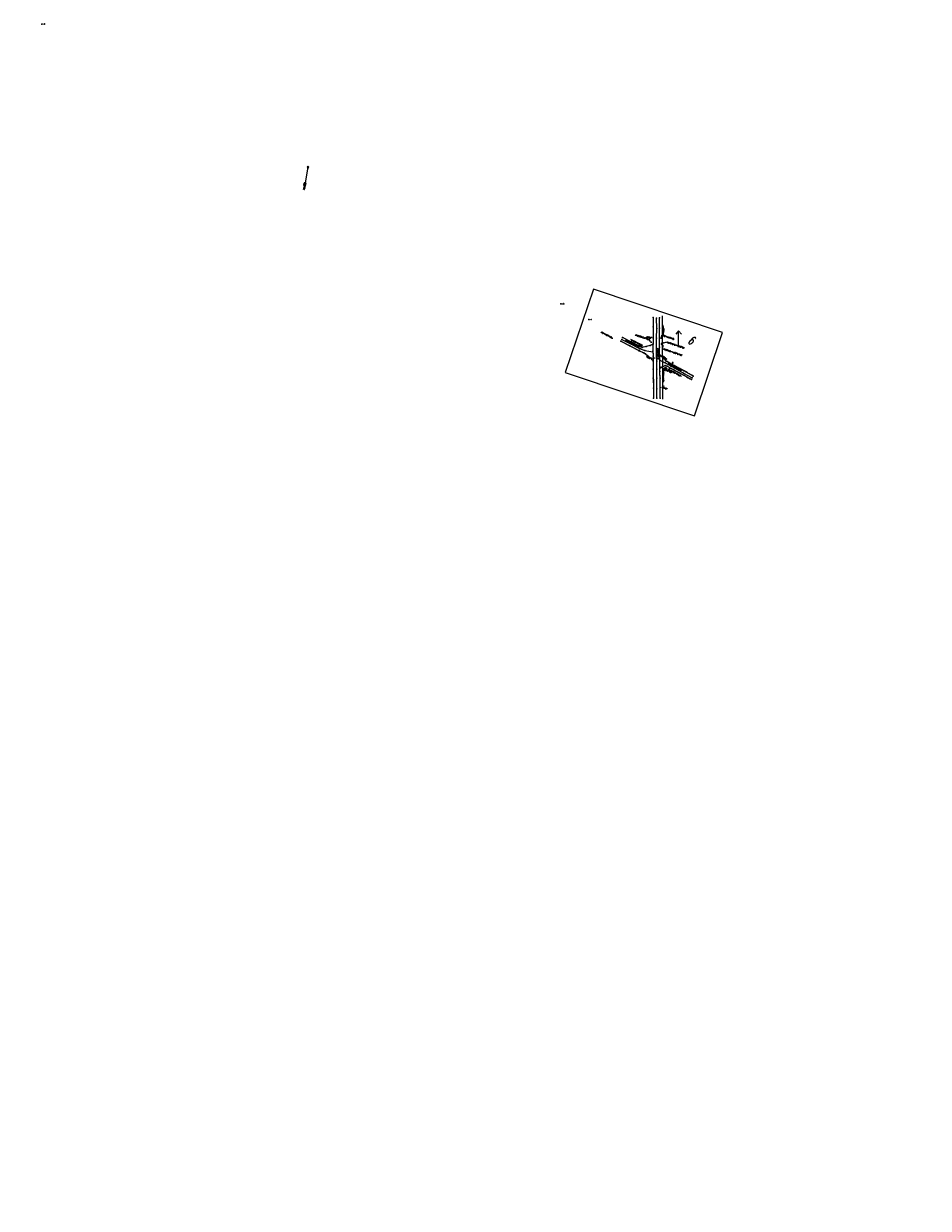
# Model space of a CAD drawing. Extents: x 0 to 213038, y 0 to 462006.
# Tile 19 of 106: x 195505 to 197762, y 401120 to 404078. Entities that reach past the tile are written whole.
import ezdxf
from ezdxf import colors
from ezdxf.entities.mleader import LeaderData, LeaderLine
from ezdxf.enums import TextEntityAlignment as Align
from ezdxf.math import Vec2, Vec3

# ---------------------------------------------------------------- set-up
doc = ezdxf.new("R2010")
doc.units = 0
doc.header["$LTSCALE"] = 20
doc.header["$MEASUREMENT"] = 0
doc.linetypes.add('PV_X_EP', pattern=[0.27, 0.22, -0.05])
doc.layers.get('0').update_dxf_attribs({"linetype": 'CONTINUOUS'})
for name, color, linetype in [('DT_X_BREAK_LINE', 4, 'CONTINUOUS'), ('OFFSTA_LEAD', 7, 'CONTINUOUS'), ('OFFSTA_TEXT', 7, 'CONTINUOUS'), ('PNTDESC', 3, 'CONTINUOUS'), ('PNTELEV', 5, 'CONTINUOUS'), ('PNTNO', 7, 'CONTINUOUS'), ('PNTS', 3, 'CONTINUOUS'), ('PNTS_Bellville Topo', 1, 'CONTINUOUS'), ('PNTS_Butler Topo', 1, 'CONTINUOUS'), ('PNTS_DTU-7-22-2025', 1, 'CONTINUOUS'), ('PNTS_TBC-7-16-2025', 1, 'CONTINUOUS'), ('PV_X_EOP', 240, 'PV_X_EP'), ('RD_X_BLOCKS', 1, 'CONTINUOUS'), ('RW_X_TEXT', 9, 'CONTINUOUS'), ('SC_SCRATCH-6', 6, 'CONTINUOUS'), ('SN_X_BLOCKS', 94, 'CONTINUOUS'), ('SN_X_TEXT', 2, 'CONTINUOUS'), ('SV_P_BLOCKS', 50, 'CONTINUOUS'), ('SV_X_CENTER_PAVT', 2, 'CONTINUOUS'), ('SV_X_MISC_BLOCKS', 2, 'CONTINUOUS'), ('SV_X_MON_BLOCKS_FOUNDMARK', 7, 'CONTINUOUS'), ('UT_X_TELE_BLOCKS', 32, 'CONTINUOUS'), ('UT_X_TELE_PER_PLANS', 32, 'UT_X_TELEPHONE'), ('UT_X_TELE_TEXT', 32, 'CONTINUOUS'), ('VG_X_BLOCKS', 94, 'CONTINUOUS'), ('VG_X_TEXT', 94, 'CONTINUOUS')]:
    doc.layers.add(name, color=color, linetype=linetype)
doc.layers.add('SC_SCRATCH-5', color=5, linetype='CONTINUOUS', plot=False)
doc.styles.add('HY-278-M1|ROMANS', font='ROMANS.SHX')
doc.styles.add('LINETYPE', font='romans.shx', dxfattribs={"width": 0.9})
doc.styles.add('PTXT', font='TXT')
doc.styles.add('romans', font='romans.shx', dxfattribs={"width": 0.75, "oblique": 22.5})
doc.linetypes.add('UT_X_TELEPHONE', pattern='A,0.3,-0.13,0.3,-0.13,0.3,-0.13,0.3,-0.13,0.3,["T",LINETYPE,S=0.1,R=0,X=0.062,Y=-0.05],-0.2', length=2.22)
doc.dimstyles.new('20 Scale Prop', dxfattribs={"dimscale": 20, "dimtxt": 0.14, "dimasz": 0.12, "dimexe": 0.05, "dimexo": 0.05, "dimgap": 0.05, "dimtad": 1, "dimzin": 0, "dimdsep": 46, "dimtxsty": 'romans', "dimcen": 0, "dimdle": 0.1, "dimclrd": 1, "dimclre": 1, "dimclrt": 7, "dimaunit": 1, "dimadec": 4, "dimazin": 0, "dimtfac": 1, "dimtmove": 0, "dimatfit": 1, "dimfxl": 1, "dimtvp": 1, "dimtolj": 1, "dimtzin": 0, "dimarcsym": 0})

# ---------------------------------------------------------------- blocks, each defined once
blk = doc.blocks.new('SRVPNO1')
at = {"layer": 'PNTDESC', "style": 'PTXT'}
blk.add_attdef('DESC2', text='', height=1, dxfattribs=at).set_placement((0, -1.75), align=Align.CENTER)
at = {"layer": 'PNTELEV', "style": 'PTXT'}
blk.add_attdef('ELEV2', (1.5, -0.5), '', height=1, dxfattribs=at)
at = {"layer": 'PNTNO', "style": 'PTXT'}
blk.add_attdef('PT#', text='', height=1, dxfattribs=at).set_placement((0, 0.75), align=Align.CENTER)
blk = doc.blocks.new('MNAIL')
at = {"color": 9, "flags": 128}
for points in [[(0.07, -0.04), (0.07, 0.04), (0.1, -0.04), (0.12, 0.04), (0.12, -0.04)], [(0.19, -0.04), (0.19, 0.04), (0.23, -0.04), (0.23, 0.04)], [(0.34, 0.04), (0.3, 0.04), (0.3, -0.04)], [(0.3, 0), (0.33, 0)], [(0.16, -0.03), (0.16, -0.03), (0.16, -0.03), (0.17, -0.03), (0.17, -0.04), (0.16, -0.04), (0.16, -0.04), (0.16, -0.04), (0.16, -0.04), (0.16, -0.04), (0.16, -0.03), (0.16, -0.03), (0.16, -0.03)], [(0.27, -0.03), (0.27, -0.03), (0.28, -0.03), (0.28, -0.03), (0.28, -0.04), (0.28, -0.04), (0.27, -0.04), (0.27, -0.04), (0.27, -0.04), (0.27, -0.04), (0.27, -0.03), (0.27, -0.03), (0.27, -0.03)], [(0.38, -0.03), (0.38, -0.03), (0.38, -0.03), (0.38, -0.03), (0.38, -0.04), (0.38, -0.04), (0.38, -0.04), (0.38, -0.04), (0.38, -0.04), (0.38, -0.04), (0.38, -0.03), (0.38, -0.03), (0.38, -0.03)]]:
    blk.add_lwpolyline(points, dxfattribs=at)
at = {"color": 9}
blk.add_circle((0, 0), 0.0249, dxfattribs=at)
blk = doc.blocks.new('MNAILS')
h = blk.add_hatch(color=256)
edge = h.paths.add_edge_path()
edge.add_arc((0, 0), 0.0249, 0, 360)
at = {"flags": 128}
for points in [[(0.1, -0.04), (0.1, 0.04), (0.13, -0.04), (0.15, 0.04), (0.15, -0.04)], [(0.22, -0.04), (0.22, 0.04), (0.26, -0.04), (0.26, 0.04)], [(0.37, 0.03), (0.37, 0.04), (0.37, 0.04), (0.36, 0.04), (0.36, 0.04), (0.35, 0.04), (0.35, 0.04), (0.34, 0.04), (0.34, 0.03), (0.33, 0.03), (0.33, 0.02), (0.33, 0.02), (0.33, 0.02), (0.34, 0.01), (0.37, -0.01), (0.37, -0.01), (0.37, -0.01), (0.37, -0.02), (0.37, -0.02), (0.37, -0.02), (0.37, -0.03), (0.37, -0.03), (0.37, -0.03), (0.37, -0.03), (0.37, -0.04), (0.37, -0.04), (0.36, -0.04), (0.36, -0.04), (0.36, -0.04), (0.35, -0.04), (0.35, -0.04), (0.34, -0.03), (0.33, -0.03)], [(0.19, -0.03), (0.2, -0.03), (0.2, -0.03), (0.2, -0.03), (0.2, -0.04), (0.2, -0.04), (0.2, -0.04), (0.19, -0.04), (0.19, -0.04), (0.19, -0.04), (0.19, -0.03), (0.19, -0.03), (0.19, -0.03)], [(0.3, -0.03), (0.31, -0.03), (0.31, -0.03), (0.31, -0.03), (0.31, -0.04), (0.31, -0.04), (0.31, -0.04), (0.3, -0.04), (0.3, -0.04), (0.3, -0.04), (0.3, -0.03), (0.3, -0.03), (0.3, -0.03)], [(0.41, -0.03), (0.42, -0.03), (0.42, -0.03), (0.42, -0.03), (0.42, -0.04), (0.42, -0.04), (0.42, -0.04), (0.41, -0.04), (0.41, -0.04), (0.41, -0.04), (0.41, -0.03), (0.41, -0.03), (0.41, -0.03)]]:
    blk.add_lwpolyline(points, dxfattribs=at)
blk = doc.blocks.new('TREE')
blk.add_lwpolyline([(-0.11, 0.02, 1.488178), (-0.05, -0.11, 1.135371), (0.12, -0.07, 1.216492), (0.12, 0.07, 1.204588), (0.01, 0.12, 1.326676), (-0.08, 0.1, 1.740436), (-0.11, 0.02)], format="xyb", close=True)
blk.add_circle((0, 0), 0.009)
blk = doc.blocks.new('SGN1P')
for p, q in [((0, 0), (-0.08, 0)), ((0, 0.08), (0, -0.08))]:
    blk.add_line(p, q)
blk = doc.blocks.new('TPED')
for p, q in [((-0.0325, 0.05), (0.0325, 0.05)), ((0, -0.05), (0, 0.05))]:
    blk.add_line(p, q)
at = {"flags": 128}
for points in [[(-0.02, 0.075), (-0.075, 0.075), (-0.075, 0.02)], [(0.075, 0.02), (0.075, 0.075), (0.02, 0.075)], [(-0.075, -0.02), (-0.075, -0.075), (-0.02, -0.075)], [(0.02, -0.075), (0.075, -0.075), (0.075, -0.02)]]:
    blk.add_lwpolyline(points, dxfattribs=at)
blk.add_point((0, 0))
blk = doc.blocks.new('TELP')
at = {"color": 32}
for p, q in [((0.11, 0.18), (0.02, 0.03)), ((0.05, 0.18), (0.17, 0.18))]:
    blk.add_line(p, q, dxfattribs=at)
blk.add_lwpolyline([(-0.02, -0.03), (-0.07, -0.12)], dxfattribs=at)
blk.add_circle((0, 0), 0.0391, dxfattribs=at)
blk = doc.blocks.new('POST')
at = {"color": 32, "lineweight": -2}
for p, q in [((0, 0.07), (-0.06, 0.04)), ((-0.06, 0.04), (-0.06, -0.04)), ((0.06, 0.04), (0, 0.07)), ((0.06, -0.04), (0.06, 0.04)), ((-0.06, -0.04), (0, -0.08)), ((0, -0.08), (0.06, -0.04))]:
    blk.add_line(p, q, dxfattribs=at)
blk = doc.blocks.new('MONBX')
at = {"flags": 128}
for points in [[(-0.08, 0.02), (-0.08, 0.08), (-0.02, 0.08)], [(-0.04, -0.05), (-0.04, 0.05), (0, -0.05), (0.04, 0.05), (0.04, -0.05)], [(0.02, 0.08), (0.08, 0.08), (0.08, 0.02)], [(-0.02, -0.08), (-0.08, -0.08), (-0.08, -0.02)], [(0.08, -0.02), (0.08, -0.08), (0.02, -0.08)]]:
    blk.add_lwpolyline(points, dxfattribs=at)

msp = doc.modelspace()

# ---------------------------------------------------------------- linework, layer by layer
at = {"layer": 'DT_X_BREAK_LINE'}
for points in [[(197075.8, 403344, 1104.8), (197075.6, 403321.1, 1105), (197076.1, 403292.6, 1105.3), (197076.2, 403280.5, 1105.4), (197075.2, 403276, 1105.4), (197075.3, 403260.2, 1105.5), (197075.6, 403247.8, 1105.6), (197075.9, 403235.6, 1105.4), (197076.2, 403215, 1104.9), (197076.2, 403192.5, 1104.6), (197076.6, 403167.7, 1104.1), (197076.8, 403142.6, 1104.2)], [(197092.9, 403143, 1104.2), (197092.9, 403169.8, 1104.4), (197092.9, 403193.2, 1104.9), (197092.8, 403209.5, 1105), (197092.8, 403222.1, 1105.2), (197092.6, 403236.9, 1105.5), (197092.4, 403246.7, 1105.4), (197092, 403252.4, 1105.4), (197091.9, 403270.3, 1105.3), (197091.9, 403293.1, 1105.4), (197091.9, 403317.5, 1105.2), (197092, 403343.2, 1105.1)], [(196995.3, 403285.3, 1106.1), (197017.9, 403273.5, 1105.9), (197039.8, 403262.4, 1105.7), (197052.5, 403255.9, 1105.5), (197056.3, 403253.5, 1105.5), (197062.2, 403249, 1105.4), (197068.2, 403243.7, 1105.3), (197075.8, 403236, 1105.3)], [(197075.6, 403277.8, 1105.3), (197068.2, 403274.3, 1105.3), (197058.3, 403271.6, 1105.5), (197048.2, 403269.9, 1105.6), (197043.3, 403271.8, 1105.7), (197022.1, 403282.7, 1105.8), (196999.3, 403294.4, 1106)], [(197175.9, 403198.3, 1105.7), (197152.5, 403211.5, 1105.6), (197131.9, 403222.8, 1105.6), (197118.4, 403229.9, 1105.6), (197108.2, 403235.5, 1105.5), (197105.4, 403238.4, 1105.5), (197099.7, 403244, 1105.4), (197092.8, 403251.2, 1105.3)], [(197092.8, 403217.8, 1104.9), (197097.1, 403220.5, 1105.1), (197105.4, 403224.8, 1105.4), (197110.7, 403223, 1105.5), (197127.6, 403213.8, 1105.7), (197152.1, 403200.2, 1105.8), (197171.3, 403189.7, 1105.8)]]:
    msp.add_polyline3d(points, dxfattribs=at)
at = {"layer": 'PNTS'}
for p in [(196973.7, 403293.1, 1106.1), (197047.8, 403274.6, 1105.4), (197071, 403282.7, 1106.9), (197095.8, 403292.8, 1106.8), (197098.4, 403279, 1105.4), (197065.7, 403242.5, 1105.5), (197100.7, 403247.3, 1105.5), (197099.4, 403218.3, 1106.6), (197114.9, 403214.1, 1104.1)]:
    msp.add_point(p, dxfattribs=at)
at = {"layer": 'PNTS_Bellville Topo'}
for p in [(195550.7, 404077.2, 1111.8), (195550.8, 404077.2, 1111.7), (195550.8, 404077.2, 1111.8)]:
    msp.add_point(p, dxfattribs=at)
at = {"layer": 'PNTS_Butler Topo'}
for p in [(196845.5, 403378.7, 1106.4), (196845.5, 403378.7, 1106.3), (196845.5, 403378.7, 1106.3), (196915.3, 403339, 1106.4), (197075.8, 403344, 1104.8), (197084.5, 403342.6, 1105.2), (197092, 403343.2, 1105.1), (197075.6, 403321.1, 1105), (197084.6, 403316.8, 1105.4), (197091.9, 403317.5, 1105.2), (196995.3, 403285.3, 1106.1), (196997.3, 403289.8, 1106.1), (196999.3, 403294.4, 1106), (197017.8, 403279.1, 1105.9), (197017.9, 403273.5, 1105.9), (197022.1, 403282.7, 1105.8), (197043.3, 403271.8, 1105.7), (197058.3, 403271.6, 1105.5), (197068.2, 403274.3, 1105.3), (197075.2, 403276, 1105.4), (197075.6, 403277.8, 1105.3), (197076.1, 403292.6, 1105.3), (197076.2, 403280.5, 1105.4), (197084.4, 403292.8, 1105.7), (197091.9, 403293.1, 1105.4), (197091.9, 403270.3, 1105.3), (197039.8, 403262.4, 1105.7), (197041.7, 403267, 1105.7), (197048.2, 403269.9, 1105.6), (197052.5, 403255.9, 1105.5), (197055.3, 403261.8, 1105.6), (197056.3, 403253.5, 1105.5), (197062.2, 403249, 1105.4), (197068.2, 403243.7, 1105.3), (197071.1, 403243.1, 1105.4), (197071.1, 403243.1, 1105.4), (197071.1, 403243.1, 1105.4), (197074.8, 403258.3, 1105.5), (197075.3, 403260.2, 1105.5), (197075.6, 403247.8, 1105.6), (197084.4, 403267.8, 1105.8), (197084.4, 403249.1, 1105.6), (197092, 403252.4, 1105.4), (197092.4, 403246.7, 1105.4), (197092.8, 403251.2, 1105.3), (197099.7, 403244, 1105.4), (197075.8, 403236, 1105.3), (197075.9, 403235.6, 1105.4), (197076.2, 403215, 1104.9), (197084.8, 403235.2, 1105.5), (197084.8, 403215.1, 1105.2), (197092.6, 403238, 1105.5), (197092.6, 403236.9, 1105.5), (197092.8, 403222.1, 1105.2), (197092.8, 403217.8, 1104.9), (197097.1, 403220.5, 1105.1), (197105.4, 403238.4, 1105.5), (197105.4, 403224.8, 1105.4), (197106, 403230.9, 1105.5), (197106.8, 403215.8, 1105.8), (197108.2, 403235.5, 1105.5), (197110.7, 403223, 1105.5), (197118.4, 403229.9, 1105.6), (197127.6, 403213.8, 1105.7), (197129.9, 403218.1, 1105.7), (197131.9, 403222.8, 1105.6), (197152.5, 403211.5, 1105.6), (197076.2, 403192.5, 1104.6), (197085, 403192.8, 1104.9), (197092.8, 403209.5, 1105), (197092.9, 403193.2, 1104.9), (197151.9, 403205.7, 1105.8), (197152.1, 403200.2, 1105.8), (197171.3, 403189.7, 1105.8), (197173.3, 403194.1, 1105.8), (197175.9, 403198.3, 1105.7), (197076.6, 403167.7, 1104.1), (197085.1, 403166.5, 1104.4), (197092.9, 403169.8, 1104.4), (197076.8, 403142.6, 1104.2), (197085.3, 403143.1, 1104.4), (197092.9, 403143, 1104.2)]:
    msp.add_point(p, dxfattribs=at)
at = {"layer": 'PNTS_DTU-7-22-2025'}
msp.add_point((197098.8, 403170.3, 1103.9), dxfattribs=at)
at = {"layer": 'PNTS_TBC-7-16-2025'}
for p in [(197068.8, 403292.5), (197097.5, 403278.7)]:
    msp.add_point(p, dxfattribs=at)
at = {"layer": 'PV_X_EOP', "flags": 128}
for points in [[(197075.8, 403344), (197075.6, 403321.1), (197076.1, 403292.6), (197076.2, 403280.5), (197075.2, 403276), (197075.3, 403260.2), (197075.6, 403247.8), (197075.9, 403235.6), (197076.2, 403215), (197076.2, 403192.5), (197076.6, 403167.7), (197076.8, 403142.6)], [(197092.9, 403143), (197092.9, 403169.8), (197092.9, 403193.2), (197092.8, 403209.5), (197092.8, 403222.1), (197092.6, 403236.9), (197092.4, 403246.7), (197092, 403252.4), (197091.9, 403270.3), (197091.9, 403293.1), (197091.9, 403317.5), (197092, 403343.2)], [(196995.3, 403285.3), (197017.9, 403273.5), (197039.8, 403262.4), (197052.5, 403255.9), (197056.3, 403253.5), (197062.2, 403249), (197068.2, 403243.7), (197075.9, 403235.9)], [(197075.6, 403277.8), (197068.2, 403274.3), (197058.3, 403271.6), (197048.2, 403269.9), (197043.3, 403271.8), (197022.1, 403282.7), (196999.3, 403294.4)], [(197175.9, 403198.3), (197152.5, 403211.5), (197131.9, 403222.8), (197118.4, 403229.9), (197108.2, 403235.5), (197105.4, 403238.4), (197099.7, 403244), (197092.1, 403251.9)], [(197092.8, 403217.7), (197097.1, 403220.5), (197105.4, 403224.8), (197110.7, 403223), (197127.6, 403213.8), (197152.1, 403200.2), (197171.3, 403189.7)]]:
    msp.add_lwpolyline(points, dxfattribs=at)
at = {"layer": 'RD_X_BLOCKS'}
for centre in [(197043.5, 403267.3), (197119.9, 403222.8)]:
    msp.add_circle(centre, 0.5, dxfattribs=at)
at = {"layer": 'SC_SCRATCH-5'}
msp.add_lwpolyline([(197248.9, 403307.1), (196926.6, 403415.3), (196856.6, 403206.7), (197178.9, 403098.5), (197248.9, 403307.1)], close=True, dxfattribs=at)
at = {"layer": 'SC_SCRATCH-6'}
msp.add_line((197139.4, 403270.2), (197139.4, 403311.1), dxfattribs=at)
for points in [[(197139.4, 403311.1), (197132.6, 403302.4)], [(197139.4, 403311.1), (197146.2, 403302.4)]]:
    msp.add_lwpolyline(points, dxfattribs=at)
at = {"layer": 'SV_X_CENTER_PAVT'}
for points in [[(197085.3, 403143.1, 1104.4), (197085.1, 403166.5, 1104.4), (197085, 403192.8, 1104.9), (197084.8, 403215.1, 1105.2), (197084.8, 403235.2, 1105.5), (197084.4, 403249.1, 1105.6), (197084.4, 403267.8, 1105.8), (197084.4, 403292.8, 1105.7), (197084.6, 403316.8, 1105.4), (197084.5, 403342.6, 1105.2)], [(196997.3, 403289.8, 1106.1), (197017.8, 403279.1, 1105.9), (197041.7, 403267, 1105.7), (197055.3, 403261.8, 1105.6), (197074.8, 403258.3, 1105.5)], [(197092.6, 403238, 1105.5), (197106, 403230.9, 1105.5), (197129.9, 403218.1, 1105.7), (197151.9, 403205.7, 1105.8), (197173.3, 403194.1, 1105.8)]]:
    msp.add_polyline3d(points, dxfattribs=at)
at = {"layer": 'UT_X_TELE_PER_PLANS', "elevation": 1105.4}
msp.add_lwpolyline([(197098, 403348.4), (197099.1, 403140.8)], dxfattribs=at)

# ---------------------------------------------------------------- block references
at = {"layer": 'PNTS', "xscale": 0.2, "yscale": 0.2, "zscale": 0.2}
for p, values in [((196973.7, 403293.1, 1106.1), {'PT#': 'KM1213', 'ELEV2': '1106.088', 'DESC2': 'SIGNPB-STOPAHEADSYBML,'}), ((197047.8, 403274.6, 1105.4), {'PT#': 'KM1214', 'ELEV2': '1105.379', 'DESC2': 'SIGNPB-NOMOTORVHCLES,'}), ((197071, 403282.7, 1106.9), {'PT#': 'KM1216', 'ELEV2': '1106.915', 'DESC2': 'SIGNPB-BIKEXNG-SYMBL,'}), ((197095.8, 403292.8, 1106.8), {'PT#': 'KM1217', 'ELEV2': '1106.791', 'DESC2': 'SIGNPB-STOPAHEADSYBML,'}), ((197098.4, 403279, 1105.4), {'PT#': 'KM1218', 'ELEV2': '1105.440', 'DESC2': 'TPED,'}), ((197065.7, 403242.5, 1105.5), {'PT#': 'KM1215', 'ELEV2': '1105.500', 'DESC2': 'SIGNPB-STOP,'}), ((197100.7, 403247.3, 1105.5), {'PT#': 'KM1219', 'ELEV2': '1105.474', 'DESC2': 'SIGNPB-STOP,'}), ((197099.4, 403218.3, 1106.6), {'PT#': 'KM1220', 'ELEV2': '1106.596', 'DESC2': 'SIGNPB-BIKEXNG-SYMBL,'}), ((197114.9, 403214.1, 1104.1), {'PT#': 'KM1221', 'ELEV2': '1104.060', 'DESC2': 'SIGNPB-NOMOTORVHCLES,'})]:
    msp.add_blockref('SRVPNO1', p, dxfattribs=at).add_auto_attribs(values)
at = {"layer": 'PNTS_Bellville Topo', "xscale": 0.2, "yscale": 0.2, "zscale": 0.2}
for p, values in [((195550.7, 404077.2, 1111.8), {'PT#': 'KM655', 'ELEV2': '1111.770', 'DESC2': 'MAGS-SMALL-EP/BT'}), ((195550.8, 404077.2, 1111.7), {'PT#': 'KM655_1', 'ELEV2': '1111.742', 'DESC2': 'MAGS-SMALL-EP/BT'}), ((195550.8, 404077.2, 1111.8), {'PT#': 'KM655_2', 'ELEV2': '1111.757', 'DESC2': 'MAGS-SMALL-EP/BT'})]:
    msp.add_blockref('SRVPNO1', p, dxfattribs=at).add_auto_attribs(values)
at = {"layer": 'PNTS_Butler Topo', "xscale": 0.2, "yscale": 0.2, "zscale": 0.2}
for p, values in [((196845.5, 403378.7, 1106.4), {'PT#': 'KM577', 'ELEV2': '1106.407', 'DESC2': 'MAGS-SMALL'}), ((196845.5, 403378.7, 1106.3), {'PT#': 'KM577_1', 'ELEV2': '1106.305', 'DESC2': 'MAGS-SMALL'}), ((196845.5, 403378.7, 1106.3), {'PT#': 'KM577_2', 'ELEV2': '1106.282', 'DESC2': 'MAGS-SMALL'}), ((196915.3, 403339, 1106.4), {'PT#': 'KM578', 'ELEV2': '1106.445', 'DESC2': 'MAG-FND'}), ((197075.8, 403344, 1104.8), {'PT#': 'KM632', 'ELEV2': '1104.792', 'DESC2': 'EP ^ 1'}), ((197084.5, 403342.6, 1105.2), {'PT#': 'KM653', 'ELEV2': '1105.200', 'DESC2': 'CP ^ 2'}), ((197092, 403343.2, 1105.1), {'PT#': 'KM631', 'ELEV2': '1105.057', 'DESC2': 'EP ^ 2'}), ((197075.6, 403321.1, 1105), {'PT#': 'KM633', 'ELEV2': '1104.989', 'DESC2': 'EP'}), ((197084.6, 403316.8, 1105.4), {'PT#': 'KM652', 'ELEV2': '1105.393', 'DESC2': 'CP'}), ((197091.9, 403317.5, 1105.2), {'PT#': 'KM630', 'ELEV2': '1105.185', 'DESC2': 'EP'}), ((196995.3, 403285.3, 1106.1), {'PT#': 'KM579', 'ELEV2': '1106.060', 'DESC2': 'EP ^ 1-BT'}), ((196997.3, 403289.8, 1106.1), {'PT#': 'KM594', 'ELEV2': '1106.084', 'DESC2': 'CP ^ 1-BT'}), ((196999.3, 403294.4, 1106), {'PT#': 'KM593', 'ELEV2': '1106.025', 'DESC2': 'EP ^ 2-BT'}), ((197017.8, 403279.1, 1105.9), {'PT#': 'KM595', 'ELEV2': '1105.927', 'DESC2': 'CP-BT'}), ((197017.9, 403273.5, 1105.9), {'PT#': 'KM580', 'ELEV2': '1105.897', 'DESC2': 'EP-BT'}), ((197022.1, 403282.7, 1105.8), {'PT#': 'KM592', 'ELEV2': '1105.830', 'DESC2': 'EP-BT'}), ((197043.3, 403271.8, 1105.7), {'PT#': 'KM591', 'ELEV2': '1105.720', 'DESC2': 'EP-BT'}), ((197048.2, 403269.9, 1105.6), {'PT#': 'KM590', 'ELEV2': '1105.641', 'DESC2': 'EP-BT'}), ((197058.3, 403271.6, 1105.5), {'PT#': 'KM589', 'ELEV2': '1105.478', 'DESC2': 'EP-BT'}), ((197068.2, 403274.3, 1105.3), {'PT#': 'KM588', 'ELEV2': '1105.309', 'DESC2': 'EP-BT'}), ((197075.2, 403276, 1105.4), {'PT#': 'KM636', 'ELEV2': '1105.449', 'DESC2': 'EP'}), ((197075.6, 403277.8, 1105.3), {'PT#': 'KM587', 'ELEV2': '1105.276', 'DESC2': 'EP ^ 1-BT'}), ((197076.1, 403292.6, 1105.3), {'PT#': 'KM634', 'ELEV2': '1105.348', 'DESC2': 'EP'}), ((197076.2, 403280.5, 1105.4), {'PT#': 'KM635', 'ELEV2': '1105.418', 'DESC2': 'EP'}), ((197084.4, 403292.8, 1105.7), {'PT#': 'KM651', 'ELEV2': '1105.673', 'DESC2': 'CP'}), ((197091.9, 403293.1, 1105.4), {'PT#': 'KM629', 'ELEV2': '1105.422', 'DESC2': 'EP'}), ((197091.9, 403270.3, 1105.3), {'PT#': 'KM628', 'ELEV2': '1105.322', 'DESC2': 'EP'}), ((197039.8, 403262.4, 1105.7), {'PT#': 'KM581', 'ELEV2': '1105.716', 'DESC2': 'EP-BT'}), ((197041.7, 403267, 1105.7), {'PT#': 'KM596', 'ELEV2': '1105.743', 'DESC2': 'CP-BT'}), ((197052.5, 403255.9, 1105.5), {'PT#': 'KM582', 'ELEV2': '1105.539', 'DESC2': 'EP-BT'}), ((197055.3, 403261.8, 1105.6), {'PT#': 'KM597', 'ELEV2': '1105.602', 'DESC2': 'CP-BT'}), ((197056.3, 403253.5, 1105.5), {'PT#': 'KM583', 'ELEV2': '1105.505', 'DESC2': 'EP-BT'}), ((197062.2, 403249, 1105.4), {'PT#': 'KM584', 'ELEV2': '1105.440', 'DESC2': 'EP-BT'}), ((197068.2, 403243.7, 1105.3), {'PT#': 'KM585', 'ELEV2': '1105.268', 'DESC2': 'EP-BT'}), ((197071.1, 403243.1, 1105.4), {'PT#': 'KM576_2', 'ELEV2': '1105.400', 'DESC2': 'MAGS-APRON/BT'}), ((197071.1, 403243.1, 1105.4), {'PT#': 'KM576', 'ELEV2': '1105.405', 'DESC2': 'MAGS-APRON/BT'}), ((197071.1, 403243.1, 1105.4), {'PT#': 'KM576_1', 'ELEV2': '1105.409', 'DESC2': 'MAGS-APRON/BT'}), ((197074.8, 403258.3, 1105.5), {'PT#': 'KM598', 'ELEV2': '1105.454', 'DESC2': 'CP ^ 2-BT'}), ((197075.3, 403260.2, 1105.5), {'PT#': 'KM637', 'ELEV2': '1105.476', 'DESC2': 'EP'}), ((197075.6, 403247.8, 1105.6), {'PT#': 'KM638', 'ELEV2': '1105.604', 'DESC2': 'EP'}), ((197084.4, 403267.8, 1105.8), {'PT#': 'KM650', 'ELEV2': '1105.755', 'DESC2': 'CP'}), ((197084.4, 403249.1, 1105.6), {'PT#': 'KM649', 'ELEV2': '1105.644', 'DESC2': 'CP'}), ((197092, 403252.4, 1105.4), {'PT#': 'KM627', 'ELEV2': '1105.369', 'DESC2': 'EP'}), ((197092.4, 403246.7, 1105.4), {'PT#': 'KM626', 'ELEV2': '1105.449', 'DESC2': 'EP'}), ((197092.8, 403251.2, 1105.3), {'PT#': 'KM611', 'ELEV2': '1105.334', 'DESC2': 'EP ^ 2-BT'}), ((197099.7, 403244, 1105.4), {'PT#': 'KM610', 'ELEV2': '1105.417', 'DESC2': 'EP-BT'}), ((197075.8, 403236, 1105.3), {'PT#': 'KM586', 'ELEV2': '1105.321', 'DESC2': 'EP ^ 2-BT'}), ((197075.9, 403235.6, 1105.4), {'PT#': 'KM639', 'ELEV2': '1105.406', 'DESC2': 'EP'}), ((197076.2, 403215, 1104.9), {'PT#': 'KM640', 'ELEV2': '1104.890', 'DESC2': 'EP'}), ((197084.8, 403235.2, 1105.5), {'PT#': 'KM648', 'ELEV2': '1105.458', 'DESC2': 'CP'}), ((197084.8, 403215.1, 1105.2), {'PT#': 'KM647', 'ELEV2': '1105.239', 'DESC2': 'CP'}), ((197092.6, 403238, 1105.5), {'PT#': 'KM599', 'ELEV2': '1105.454', 'DESC2': 'CP ^ 1-BT'}), ((197092.6, 403236.9, 1105.5), {'PT#': 'KM625', 'ELEV2': '1105.454', 'DESC2': 'EP'}), ((197092.8, 403217.8, 1104.9), {'PT#': 'KM612', 'ELEV2': '1104.934', 'DESC2': 'EP ^ 1-BT'}), ((197092.8, 403222.1, 1105.2), {'PT#': 'KM624', 'ELEV2': '1105.165', 'DESC2': 'EP'}), ((197097.1, 403220.5, 1105.1), {'PT#': 'KM613', 'ELEV2': '1105.087', 'DESC2': 'EP-BT'}), ((197105.4, 403238.4, 1105.5), {'PT#': 'KM609', 'ELEV2': '1105.458', 'DESC2': 'EP-BT'}), ((197105.4, 403224.8, 1105.4), {'PT#': 'KM614', 'ELEV2': '1105.360', 'DESC2': 'EP-BT'}), ((197106, 403230.9, 1105.5), {'PT#': 'KM600', 'ELEV2': '1105.495', 'DESC2': 'CP-BT'}), ((197106.8, 403215.8, 1105.8), {'PT#': 'KM619', 'ELEV2': '1105.782', 'DESC2': 'T-24-OAK'}), ((197108.2, 403235.5, 1105.5), {'PT#': 'KM608', 'ELEV2': '1105.549', 'DESC2': 'EP-BT'}), ((197110.7, 403223, 1105.5), {'PT#': 'KM615', 'ELEV2': '1105.533', 'DESC2': 'EP-BT'}), ((197118.4, 403229.9, 1105.6), {'PT#': 'KM607', 'ELEV2': '1105.639', 'DESC2': 'EP-BT'}), ((197127.6, 403213.8, 1105.7), {'PT#': 'KM616', 'ELEV2': '1105.687', 'DESC2': 'EP-BT'}), ((197129.9, 403218.1, 1105.7), {'PT#': 'KM601', 'ELEV2': '1105.695', 'DESC2': 'CP-BT'}), ((197131.9, 403222.8, 1105.6), {'PT#': 'KM606', 'ELEV2': '1105.636', 'DESC2': 'EP-BT'}), ((197152.5, 403211.5, 1105.6), {'PT#': 'KM605', 'ELEV2': '1105.633', 'DESC2': 'EP-BT'}), ((197076.2, 403192.5, 1104.6), {'PT#': 'KM641', 'ELEV2': '1104.617', 'DESC2': 'EP'}), ((197085, 403192.8, 1104.9), {'PT#': 'KM646', 'ELEV2': '1104.907', 'DESC2': 'CP'}), ((197092.8, 403209.5, 1105), {'PT#': 'KM623', 'ELEV2': '1105.016', 'DESC2': 'EP'}), ((197092.9, 403193.2, 1104.9), {'PT#': 'KM622', 'ELEV2': '1104.881', 'DESC2': 'EP'}), ((197151.9, 403205.7, 1105.8), {'PT#': 'KM602', 'ELEV2': '1105.763', 'DESC2': 'CP-BT'}), ((197152.1, 403200.2, 1105.8), {'PT#': 'KM617', 'ELEV2': '1105.791', 'DESC2': 'EP-BT'}), ((197171.3, 403189.7, 1105.8), {'PT#': 'KM618', 'ELEV2': '1105.775', 'DESC2': 'EP ^ 2-BT'}), ((197173.3, 403194.1, 1105.8), {'PT#': 'KM603', 'ELEV2': '1105.779', 'DESC2': 'CP ^ 2-BT'}), ((197175.9, 403198.3, 1105.7), {'PT#': 'KM604', 'ELEV2': '1105.686', 'DESC2': 'EP ^ 1-BT'}), ((197076.6, 403167.7, 1104.1), {'PT#': 'KM642', 'ELEV2': '1104.146', 'DESC2': 'EP'}), ((197085.1, 403166.5, 1104.4), {'PT#': 'KM645', 'ELEV2': '1104.421', 'DESC2': 'CP'}), ((197092.9, 403169.8, 1104.4), {'PT#': 'KM621', 'ELEV2': '1104.382', 'DESC2': 'EP'}), ((197076.8, 403142.6, 1104.2), {'PT#': 'KM643', 'ELEV2': '1104.234', 'DESC2': 'EP ^ 2'}), ((197085.3, 403143.1, 1104.4), {'PT#': 'KM644', 'ELEV2': '1104.399', 'DESC2': 'CP ^ 1'}), ((197092.9, 403143, 1104.2), {'PT#': 'KM620', 'ELEV2': '1104.193', 'DESC2': 'EP ^ 1'})]:
    msp.add_blockref('SRVPNO1', p, dxfattribs=at).add_auto_attribs(values)
at = {"layer": 'PNTS_DTU-7-22-2025', "xscale": 0.2, "yscale": 0.2, "zscale": 0.2, "rotation": 294.3326920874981}
msp.add_blockref('SRVPNO1', (197098.8, 403170.3, 1103.9), dxfattribs=at).add_auto_attribs({'PT#': 'D1048', 'ELEV2': '1103.893', 'DESC2': 'TP-W/DROP #138DV303 2'})
at = {"layer": 'PNTS_TBC-7-16-2025', "xscale": 0.2, "yscale": 0.2, "zscale": 0.2, "rotation": 312.7425778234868}
for p, values in [((197068.8, 403292.5), {'PT#': 'TBC8', 'ELEV2': '0.000', 'DESC2': 'TP-W/FOC'}), ((197097.5, 403278.7), {'PT#': 'TBC9', 'ELEV2': '0.000', 'DESC2': 'TP-W/DROP TO W'})]:
    msp.add_blockref('SRVPNO1', p, dxfattribs=at).add_auto_attribs(values)
at = {"layer": 'RD_X_BLOCKS', "xscale": 20, "yscale": 20, "zscale": 20}
for p in [(197045.7, 403273.2), (197040.5, 403261.6), (197116.8, 403217.4), (197124.2, 403230.9)]:
    msp.add_blockref('POST', p, dxfattribs=at)
at = {"layer": 'SN_X_BLOCKS'}
for p, xscale, yscale, zscale, rotation in [((196973.7, 403293.1, 1106.1), 20, 20, 20, 155.8819053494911), ((197047.8, 403274.6, 1105.4), 20, 20, 20, 334.7649419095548), ((197071, 403282.7, 1106.9), 20, 20, 20, 91.49847714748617), ((197095.8, 403292.8, 1106.8), 20, 20, 20, 270.6976669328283), ((197065.7, 403242.5, 1105.5), 20, 20, 20, 150.5380482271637), ((197100.7, 403247.3, 1105.5), 20, 20, 20, 330.2422831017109), ((197099.4, 403218.3, 1106.6), 20, 20, 20, 264.2669424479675), ((197114.9, 403214.1, 1104.1), 20.00000000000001, 20.00000000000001, 20.00000000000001, 150.0471892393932)]:
    msp.add_blockref('SGN1P', p, dxfattribs=dict(at, xscale=xscale, yscale=yscale, zscale=zscale, rotation=rotation))
at = {"layer": 'SV_P_BLOCKS', "xscale": 20, "yscale": 20, "zscale": 20}
for p in [(195550.7, 404077.2, 1111.8), (195550.8, 404077.2, 1111.7), (195550.8, 404077.2, 1111.8), (196845.5, 403378.7, 1106.4), (196845.5, 403378.7, 1106.3), (196845.5, 403378.7, 1106.3), (197071.1, 403243.1, 1105.4), (197071.1, 403243.1, 1105.4), (197071.1, 403243.1, 1105.4)]:
    msp.add_blockref('MNAILS', p, dxfattribs=at)
at = {"layer": 'SV_X_MISC_BLOCKS', "xscale": 20, "yscale": 20, "zscale": 20}
msp.add_blockref('MNAIL', (196915.3, 403339, 1106.4), dxfattribs=at)
at = {"layer": 'SV_X_MON_BLOCKS_FOUNDMARK', "xscale": 20, "yscale": 20, "zscale": 20, "rotation": 135.683476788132}
msp.add_blockref('MONBX', (196214.6, 403719.8), dxfattribs=at)
at = {"layer": 'UT_X_TELE_BLOCKS', "xscale": 20, "yscale": 20, "zscale": 20}
for p, rotation in [((197068.8, 403292.5), 343.4468056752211), ((197097.5, 403278.7), 354.5082605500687), ((197098.8, 403170.3, 1103.9), 342.3397611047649)]:
    msp.add_blockref('TELP', p, dxfattribs=dict(at, rotation=rotation))
msp.add_blockref('TPED', (197098.4, 403279, 1105.4), dxfattribs=at)
at = {"layer": 'VG_X_BLOCKS', "xscale": 20, "yscale": 20, "zscale": 20}
msp.add_blockref('TREE', (197106.8, 403215.8, 1105.8), dxfattribs=at)

# ---------------------------------------------------------------- texts
at = {"layer": 'OFFSTA_TEXT', "style": 'HY-278-M1|ROMANS'}
for s, p in [('0.00RT', (196205.7, 403680.8)), ('STA.302+42.80', (196209.2, 403679.9))]:
    msp.add_text(s, height=1.6, rotation=255.5213, dxfattribs=at).set_placement(p, align=Align.MIDDLE_LEFT)
at = {"layer": 'RW_X_TEXT', "char_height": 2.4, "width": 37.337, "attachment_point": 1, "style": 'romans'}
for s, insert, rotation in [('RICHLAND B&O BIKE TRAIL', (197007.6, 403288.7), 332.8216), ('GATTON ROCKS RD', (197089, 403267.1), 271.0026), ('RICHLAND B&O BIKE TRAIL', (197113.8, 403230.8), 331.232)]:
    msp.add_mtext(s, dxfattribs=dict(at, insert=insert, rotation=rotation))
at = {"layer": 'SC_SCRATCH-6', "style": 'romans', "oblique": 22.5, "width": 0.75}
msp.add_text('6', height=20, rotation=341.4465, dxfattribs=at).set_placement((197159.8, 403280.4, 1077))
at = {"layer": 'SN_X_TEXT', "char_height": 2.4, "attachment_point": 1, "style": 'romans'}
for s, width, insert, rotation in [('STOP AHEAD SYMBOL ', 29.167, (196946.7, 403308.7), 332.5859), ('"NO MOTOR VEHICLES"', 48.439, (197019.4, 403290.5), 332.8003), ('"STOP" ', 10.16, (197059.4, 403249.3), 320.4274), ('"STOP"', 10.16, (197102.5, 403247.3), 314.7948), ('BIKE CROSSING SYMBOL ', 37.123, (197102.7, 403217.2), 270.1587), ('"NO MOTOR VEHICLES"', 38.438, (197117.6, 403214.3), 330.8895)]:
    msp.add_mtext_dynamic_manual_height_columns(s, width=width, gutter_width=12, heights=[0], dxfattribs=dict(at, insert=insert, rotation=rotation))
at = {"layer": 'UT_X_TELE_TEXT', "style": 'romans', "oblique": 22.5, "width": 0.75}
for s, rotation, p in [('W/FOC', 344.2661, (197058.9, 403295)), ('W/DROP', 341.6601, (197098.7, 403168.6))]:
    msp.add_text(s, height=2.4, rotation=rotation, dxfattribs=at).set_placement(p)
at = {"layer": 'VG_X_TEXT', "insert": (197111, 403213.2), "char_height": 2.4, "attachment_point": 1, "rotation": 331.6535, "style": 'romans'}
msp.add_mtext_dynamic_manual_height_columns('24" OAK', width=12.119, gutter_width=12, heights=[0], dxfattribs=at)

# ---------------------------------------------------------------- leaders
at = {"layer": 'OFFSTA_LEAD', "has_arrowhead": 0}
msp.add_leader([(196214.6, 403719.8), (196207.6, 403680.9), (196202.9, 403662.8)], dimstyle='20 Scale Prop', override={"dimscale": 20, "dimasz": 0.1}, dxfattribs=at)
at = {"layer": 'SN_X_TEXT'}
ml = msp.add_multileader_mtext('Standard', dxfattribs=at)
ml.set_content('BIKE CROSSING SYMBOL', color=256, style='romans')
ml.set_leader_properties(color=1, linetype='CONTINUOUS', lineweight=-1)
ml.build(insert=Vec2(0, 0))
ml.multileader.update_dxf_attribs({"text_right_attachment_type": 3, "dogleg_length": 0.1, "arrow_head_size": 2.4, "scale": 20})
ctx = ml.context
ctx.base_point, ctx.scale, ctx.char_height, ctx.arrow_head_size, ctx.landing_gap_size, ctx.plane_origin, ctx.plane_x_axis, ctx.plane_y_axis = Vec3(197031.8, 403300.6), 20, 2.4, 2.4, 0.6, Vec3(197018.1, 403292.1), Vec3(0.948027, -0.31819), Vec3(0.31819, 0.948027)
ctx.right_attachment, ctx.text_align_type = 3, 2
notes = []
notes.append((ctx, [(1, (1, 1, 0), (197065.9, 403289.1), (-0.948027, 0.31819), 2, [(0, [(197071, 403282.7)], 0, [])])]))
ctx.mtext.insert, ctx.mtext.text_direction, ctx.mtext.rotation, ctx.mtext.alignment, ctx.mtext.flow_direction = Vec3(197063.9, 403291.1), Vec3(0.948027, -0.31819), 5.959365, 3, 5
ml = msp.add_multileader_mtext('Standard', dxfattribs=at)
ml.set_content('STOP AHEAD SYMBOL', color=256, style='romans')
ml.set_leader_properties(color=1, linetype='CONTINUOUS', lineweight=-1)
ml.build(insert=Vec2(0, 0))
ml.multileader.update_dxf_attribs({"text_right_attachment_type": 3, "dogleg_length": 0.1, "arrow_head_size": 2.4, "scale": 20})
ctx = ml.context
ctx.base_point, ctx.scale, ctx.char_height, ctx.arrow_head_size, ctx.landing_gap_size, ctx.plane_origin, ctx.plane_x_axis, ctx.plane_y_axis = Vec3(197099.4, 403299.7, 1106.8), 20, 2.4, 2.4, 0.6, Vec3(197095.8, 403292.8, 1106.8), Vec3(0.948027, -0.31819), Vec3(0.31819, 0.948027)
ctx.right_attachment = 3
notes.append((ctx, [(0, (1, 1, 0), (197097.5, 403300.3, 1106.8), (0.948027, -0.31819), 2, [(0, [(197095.8, 403292.8, 1106.8)], 0, [])])]))
ctx.mtext.insert, ctx.mtext.text_direction, ctx.mtext.rotation, ctx.mtext.flow_direction = Vec3(197100.3, 403300.6, 1106.8), Vec3(0.948027, -0.31819), 5.959365, 5
ml = msp.add_multileader_mtext('Standard', dxfattribs=at)
ml.set_content('"STOP"', color=256, style='romans')
ml.set_leader_properties(color=1, linetype='CONTINUOUS', lineweight=-1)
ml.build(insert=Vec2(0, 0))
ml.multileader.update_dxf_attribs({"text_right_attachment_type": 3, "dogleg_length": 0.1, "arrow_head_size": 2.4, "scale": 20})
ctx = ml.context
ctx.base_point, ctx.scale, ctx.char_height, ctx.arrow_head_size, ctx.landing_gap_size, ctx.plane_origin, ctx.plane_x_axis, ctx.plane_y_axis = Vec3(199808.2, 401879.9, 1101.6), 20, 2.4, 2.4, 0.6, Vec3(199799.7, 401873.9, 1101.6), Vec3(0.63751, -0.770442), Vec3(0.770442, 0.63751)
ctx.right_attachment = 3
notes.append((ctx, [(0, (0, 0, 0), (0, 0), (1, 0), 1, [])]))
ctx.mtext.insert, ctx.mtext.text_direction, ctx.mtext.rotation, ctx.mtext.flow_direction = Vec3(199809.5, 401880.2, 1101.6), Vec3(0.63751, -0.770442), 5.40365, 5
ml = msp.add_multileader_mtext('Standard', dxfattribs=at)
ml.set_content('"STOP"', color=256, style='romans')
ml.set_leader_properties(color=1, linetype='CONTINUOUS', lineweight=-1)
ml.build(insert=Vec2(0, 0))
ml.multileader.update_dxf_attribs({"text_right_attachment_type": 3, "dogleg_length": 0.1, "arrow_head_size": 2.4, "scale": 20})
ctx = ml.context
ctx.base_point, ctx.scale, ctx.char_height, ctx.arrow_head_size, ctx.landing_gap_size, ctx.plane_origin, ctx.plane_x_axis, ctx.plane_y_axis = Vec3(199773.2, 401867.6), 20, 2.4, 2.4, 0.6, Vec3(199765.1, 401862.1), Vec3(0.964988, -0.262294), Vec3(0.262294, 0.964988)
ctx.right_attachment = 3
notes.append((ctx, [(0, (0, 0, 0), (0, 0), (1, 0), 1, [])]))
ctx.mtext.insert, ctx.mtext.text_direction, ctx.mtext.rotation, ctx.mtext.flow_direction = Vec3(199774.1, 401868.6), Vec3(0.964988, -0.262294), 6.017786, 5
at = {"layer": 'UT_X_TELE_TEXT'}
ml = msp.add_multileader_mtext('Standard', dxfattribs=at)
ml.set_content('PER PLANS', color=256, style='romans')
ml.set_leader_properties(color=1, linetype='CONTINUOUS', lineweight=-1)
ml.build(insert=Vec2(0, 0))
ml.multileader.update_dxf_attribs({"text_right_attachment_type": 3, "dogleg_length": 0.1, "arrow_head_size": 2.4, "scale": 20})
ctx = ml.context
ctx.base_point, ctx.scale, ctx.char_height, ctx.arrow_head_size, ctx.landing_gap_size, ctx.plane_origin, ctx.plane_x_axis, ctx.plane_y_axis = Vec3(197100.9, 403318.7, 1105.4), 20, 2.4, 2.4, 0.6, Vec3(197098.1, 403323.9, 1105.4), Vec3(0.005272, -0.999986), Vec3(0.999986, 0.005272)
ctx.right_attachment = 3
notes.append((ctx, [(0, (1, 1, 0), (197100.9, 403320.7, 1105.4), (0.005272, -0.999986), 2, [(0, [(197098.1, 403328.2, 1105.4)], 0, [])])]))
ctx.mtext.insert, ctx.mtext.text_direction, ctx.mtext.rotation, ctx.mtext.flow_direction = Vec3(197102.1, 403318.1, 1105.4), Vec3(0.005272, -0.999986), 4.717661, 5
ml = msp.add_multileader_mtext('Standard', dxfattribs=at)
ml.set_content('PEDESTAL ON N-EDGE/TEL POLE', color=256, style='romans')
ml.set_leader_properties(color=1, linetype='CONTINUOUS', lineweight=-1)
ml.build(insert=Vec2(0, 0))
ml.multileader.update_dxf_attribs({"text_right_attachment_type": 3, "dogleg_length": 0.1, "arrow_head_size": 2.4, "scale": 20})
ctx = ml.context
ctx.base_point, ctx.scale, ctx.char_height, ctx.arrow_head_size, ctx.landing_gap_size, ctx.plane_origin, ctx.plane_x_axis, ctx.plane_y_axis = Vec3(197101.3, 403265.1), 20, 2.4, 2.4, 0.6, Vec3(197098.6, 403269.2), Vec3(0.948027, -0.31819), Vec3(0.31819, 0.948027)
ctx.right_attachment = 3
notes.append((ctx, [(0, (1, 1, 0), (197099.4, 403265.8), (0.948027, -0.31819), 2, [(0, [(197099.9, 403277.5)], 0, [])])]))
ctx.mtext.insert, ctx.mtext.text_direction, ctx.mtext.rotation, ctx.mtext.width, ctx.mtext.flow_direction = Vec3(197102.4, 403266.5), Vec3(0.948027, -0.31819), 5.959365, 28.356, 5
ml = msp.add_multileader_mtext('Standard', dxfattribs=at)
ml.set_content('TEL W/DROP ON W-EDGE/POLE', color=256, style='romans')
ml.set_leader_properties(color=1, linetype='CONTINUOUS', lineweight=-1)
ml.build(insert=Vec2(0, 0))
ml.multileader.update_dxf_attribs({"text_right_attachment_type": 3, "dogleg_length": 0.1, "arrow_head_size": 2.4, "scale": 20})
ctx = ml.context
ctx.base_point, ctx.scale, ctx.char_height, ctx.arrow_head_size, ctx.landing_gap_size, ctx.plane_origin, ctx.plane_x_axis, ctx.plane_y_axis = Vec3(197109.2, 403282.6, 1105.4), 20, 2.4, 2.4, 0.6, Vec3(197099.9, 403280.5, 1105.4), Vec3(0.948027, -0.31819), Vec3(0.31819, 0.948027)
ctx.right_attachment = 3
notes.append((ctx, [(0, (1, 1, 0), (197107.3, 403283.2, 1105.4), (0.948027, -0.31819), 2, [(0, [(197099.9, 403280.5, 1105.4)], 0, [])])]))
ctx.mtext.insert, ctx.mtext.text_direction, ctx.mtext.rotation, ctx.mtext.width, ctx.mtext.flow_direction = Vec3(197110.3, 403283.9, 1105.4), Vec3(0.948027, -0.31819), 5.959365, 28.356, 5
for ctx, leaders in notes:
    for number, flags, end, landing, length, lines in leaders:
        leader = LeaderData()
        leader.index, (leader.has_last_leader_line, leader.has_dogleg_vector, leader.attachment_direction) = number, flags
        leader.last_leader_point, leader.dogleg_vector, leader.dogleg_length = Vec3(end), Vec3(landing), length
        for number, points, colour, breaks in lines:
            line = LeaderLine()
            line.index, line.vertices, line.color, line.breaks = number, Vec3.list(points), colors.encode_raw_color(colour), breaks
            leader.lines.append(line)
        ctx.leaders.append(leader)

doc.saveas('drawing.dxf')
